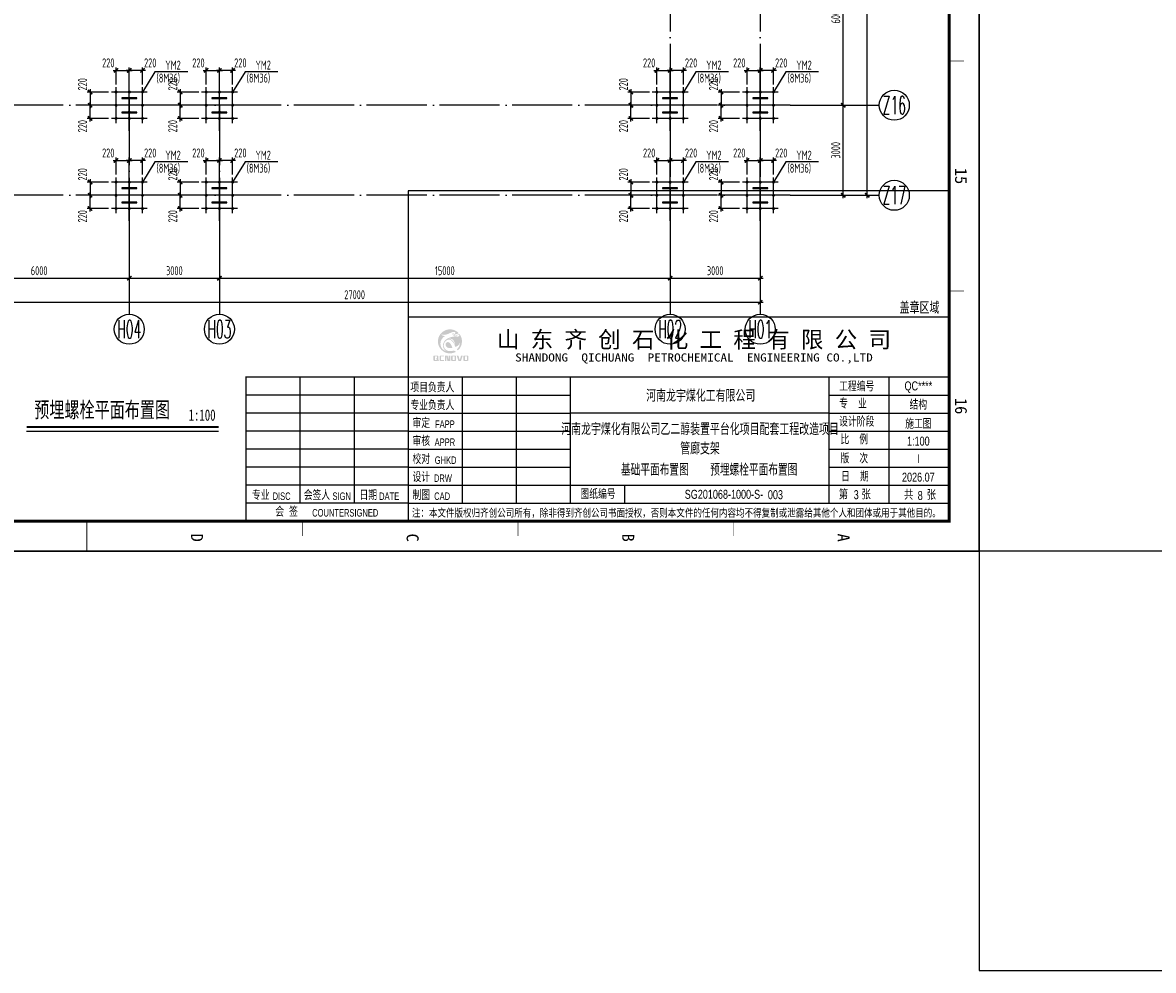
# Model space of a CAD drawing. Extents: x -294221 to 474257, y -25219 to 114942.
# Tile 15 of 70: x -30924 to 6709, y -25219 to 6345. Entities that reach past the tile are written whole.
import ezdxf
from ezdxf.enums import TextEntityAlignment as Align

# ---------------------------------------------------------------- set-up
doc = ezdxf.new("R2010")
doc.units = 0
doc.header["$LTSCALE"] = 1000
doc.linetypes.add('DOTE', pattern=[2.42, 2, -0.2, 0.02, -0.2])
for name, color, linetype in [('1-ZHMH-图名', 7, 'Continuous'), ('AXIS', 7, 'Continuous'), ('AXIS_DIM', 3, 'Continuous'), ('AXIS_NUM', 7, 'Continuous'), ('AXIS_TEXT', 7, 'Continuous'), ('BORDER', 7, 'Continuous'), ('DIM', 3, 'Continuous'), ('DIM_SYMB', 3, 'Continuous'), ('L-DIM', 3, 'Continuous'), ('L-柱子', 7, 'Continuous'), ('L-螺栓', 2, 'Continuous'), ('L-轴网', 2, 'Continuous'), ('NJPEC-图框层', 7, 'Continuous'), ('PUB_TEXT', 7, 'Continuous'), ('text', 7, 'Continuous'), ('梁', 4, 'Continuous')]:
    doc.layers.add(name, color=color, linetype=linetype)
doc.styles.add('QC_宋体', font='txt')
doc.styles.add('QY', font='qy_eng.shx', dxfattribs={"width": 0.75, "bigfont": 'qy_chn.shx'})
doc.styles.add('TSSD_Axis', font='complex.shx', dxfattribs={"width": 0.7, "bigfont": 'hztxt.shx'})
doc.styles.add('TSSD_Dimension', font='tssdeng.shx', dxfattribs={"width": 0.7, "bigfont": 'hztxt.shx'})
doc.styles.add('TSSD_Norm', font='tssdeng.shx', dxfattribs={"bigfont": 'hztxt.shx'})
doc.styles.add('TSSD_Rein', font='Tssdeng.shx', dxfattribs={"width": 0.7, "bigfont": '@@tssdchn.shx'})
doc.styles.add('宋体', font='txt')
doc.styles.add('黑体', font='simhei.ttf', dxfattribs={"width": 0.65})
doc.dimstyles.new('TSSD_100_100$0', dxfattribs={"dimtxt": 300, "dimasz": 100, "dimexe": 100, "dimexo": 250, "dimgap": 100, "dimtad": 1, "dimdec": 0, "dimrnd": 0.001, "dimzin": 0, "dimdsep": 46, "dimtxsty": 'TSSD_Dimension', "dimblk": 'ARCHTICK', "dimcen": 0, "dimdle": 100, "dimclrt": 7, "dimadec": 0, "dimazin": 0, "dimtfac": 1, "dimtdec": 0, "dimtix": 1, "dimtmove": 2, "dimatfit": 3, "dimldrblk": 'ARCHTICK', "dimfxl": 0, "dimtolj": 1, "dimtzin": 0, "dimarcsym": 0})
doc.dimstyles.new('TSSD_50_100', dxfattribs={"dimtxt": 300, "dimasz": 100, "dimexe": 100, "dimexo": 250, "dimgap": 100, "dimtad": 1, "dimdec": 0, "dimlfac": 0.5, "dimzin": 0, "dimdsep": 46, "dimtxsty": 'TSSD_Dimension', "dimblk": 'ARCHTICK', "dimcen": 0, "dimdle": 100, "dimclrt": 7, "dimadec": 0, "dimazin": 0, "dimtfac": 1, "dimtdec": 0, "dimtix": 1, "dimtmove": 2, "dimatfit": 3, "dimldrblk": 'ARCHTICK', "dimfxl": 0, "dimtolj": 1, "dimtzin": 0, "dimarcsym": 0})

# ---------------------------------------------------------------- blocks, each defined once
blk = doc.blocks.new('_ArchTick')
at = {"color": 0, "linetype": 'ByBlock', "const_width": 0.5}
blk.add_lwpolyline([(-0.71, -0.71), (0.71, 0.71)], dxfattribs=at)
blk = doc.blocks.new('*D28')
at = {"layer": 'AXIS_DIM', "color": 0, "lineweight": -2}
for p, q in [((-5124, 97594), (-2713, 97594)), ((-2813, 494), (-2813, 97694)), ((-5124, 594), (-2713, 594))]:
    blk.add_line(p, q, dxfattribs=at)
at = {"layer": 'Defpoints', "color": 0}
for p in [(-5374, 97594), (-2813, 97594), (-5374, 594)]:
    blk.add_point(p, dxfattribs=at)
at = {"layer": 'AXIS_DIM', "color": 0, "lineweight": -2, "xscale": 99.99999969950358, "yscale": 99.99999969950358, "zscale": 99.99999969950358}
for p, rotation in [((-2813, 97594), 90), ((-2813, 594), 270)]:
    blk.add_blockref('_ArchTick', p, dxfattribs=dict(at, rotation=rotation))
at = {"layer": 'AXIS_DIM', "color": 7, "insert": (-3063, 49094), "char_height": 300, "attachment_point": 5, "rotation": 90, "style": 'TSSD_Dimension'}
blk.add_mtext('\\A1;97000', dxfattribs=at)
blk = doc.blocks.new('ts_axno')
at = {"color": 0, "linetype": 'ByBlock', "lineweight": -2}
blk.add_circle((0, 0), 0.5, dxfattribs=at)
at = {"color": 0, "linetype": 'ByBlock', "lineweight": -2, "style": 'TSSD_Axis', "width": 0.7}
blk.add_attdef('A', text='', height=0.6, dxfattribs=at).set_placement((0, 0), align=Align.MIDDLE_CENTER)
blk = doc.blocks.new('*D42')
at = {"layer": 'AXIS_DIM', "color": 0, "lineweight": -2}
for p, q in [((-5124, 9594), (-3513, 9594)), ((-3613, 3494), (-3613, 9694)), ((-5124, 3594), (-3513, 3594))]:
    blk.add_line(p, q, dxfattribs=at)
at = {"layer": 'Defpoints', "color": 0}
for p in [(-5374, 9594), (-3613, 9594), (-5374, 3594)]:
    blk.add_point(p, dxfattribs=at)
at = {"layer": 'AXIS_DIM', "color": 0, "lineweight": -2, "xscale": 99.99999969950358, "yscale": 99.99999969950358, "zscale": 99.99999969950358}
for p, rotation in [((-3613, 9594), 90), ((-3613, 3594), 270)]:
    blk.add_blockref('_ArchTick', p, dxfattribs=dict(at, rotation=rotation))
at = {"layer": 'AXIS_DIM', "color": 7, "insert": (-3863, 6594), "char_height": 300, "attachment_point": 5, "rotation": 90, "style": 'TSSD_Dimension'}
blk.add_mtext('\\A1;6000', dxfattribs=at)
blk = doc.blocks.new('*D43')
at = {"layer": 'AXIS_DIM', "color": 0, "lineweight": -2}
for p, q in [((-5124, 3594), (-3513, 3594)), ((-3613, 494), (-3613, 3694)), ((-5124, 594), (-3513, 594))]:
    blk.add_line(p, q, dxfattribs=at)
at = {"layer": 'Defpoints', "color": 0}
for p in [(-5374, 3594), (-3613, 3594), (-5374, 594)]:
    blk.add_point(p, dxfattribs=at)
at = {"layer": 'AXIS_DIM', "color": 0, "lineweight": -2, "xscale": 99.99999969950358, "yscale": 99.99999969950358, "zscale": 99.99999969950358}
for p, rotation in [((-3613, 3594), 90), ((-3613, 594), 270)]:
    blk.add_blockref('_ArchTick', p, dxfattribs=dict(at, rotation=rotation))
at = {"layer": 'AXIS_DIM', "color": 7, "insert": (-3863, 2094), "char_height": 300, "attachment_point": 5, "rotation": 90, "style": 'TSSD_Dimension'}
blk.add_mtext('\\A1;3000', dxfattribs=at)
blk = doc.blocks.new('*D44')
at = {"layer": 'AXIS_DIM', "color": 0, "lineweight": -2}
for p, q in [((-33374, -656), (-33374, -3067)), ((-6374, -656), (-6374, -3067)), ((-33474, -2967), (-6274, -2967))]:
    blk.add_line(p, q, dxfattribs=at)
at = {"layer": 'Defpoints', "color": 0}
for p in [(-33374, -406), (-6374, -406), (-6374, -2967)]:
    blk.add_point(p, dxfattribs=at)
at = {"layer": 'AXIS_DIM', "color": 0, "lineweight": -2, "xscale": 99.99999969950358, "yscale": 99.99999969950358, "zscale": 99.99999969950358, "rotation": 180}
blk.add_blockref('_ArchTick', (-33374, -2967), dxfattribs=at)
at = {"layer": 'AXIS_DIM', "color": 0, "lineweight": -2, "xscale": 99.99999969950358, "yscale": 99.99999969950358, "zscale": 99.99999969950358}
blk.add_blockref('_ArchTick', (-6374, -2967), dxfattribs=at)
at = {"layer": 'AXIS_DIM', "color": 7, "insert": (-19874, -2717), "char_height": 300, "attachment_point": 5, "style": 'TSSD_Dimension'}
blk.add_mtext('\\A1;27000', dxfattribs=at)
blk = doc.blocks.new('*D45')
at = {"layer": 'AXIS_DIM', "color": 0, "lineweight": -2}
for p, q in [((-24374, -656), (-24374, -2267)), ((-9374, -656), (-9374, -2267)), ((-24474, -2167), (-9274, -2167))]:
    blk.add_line(p, q, dxfattribs=at)
at = {"layer": 'Defpoints', "color": 0}
for p in [(-24374, -406), (-9374, -406), (-9374, -2167)]:
    blk.add_point(p, dxfattribs=at)
at = {"layer": 'AXIS_DIM', "color": 0, "lineweight": -2, "xscale": 99.99999969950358, "yscale": 99.99999969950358, "zscale": 99.99999969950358, "rotation": 180}
blk.add_blockref('_ArchTick', (-24374, -2167), dxfattribs=at)
at = {"layer": 'AXIS_DIM', "color": 0, "lineweight": -2, "xscale": 99.99999969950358, "yscale": 99.99999969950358, "zscale": 99.99999969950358}
blk.add_blockref('_ArchTick', (-9374, -2167), dxfattribs=at)
at = {"layer": 'AXIS_DIM', "color": 7, "insert": (-16874, -1917), "char_height": 300, "attachment_point": 5, "style": 'TSSD_Dimension'}
blk.add_mtext('\\A1;15000', dxfattribs=at)
blk = doc.blocks.new('*D46')
at = {"layer": 'AXIS_DIM', "color": 0, "lineweight": -2}
for p, q in [((-9374, -656), (-9374, -2267)), ((-6374, -656), (-6374, -2267)), ((-9474, -2167), (-6274, -2167))]:
    blk.add_line(p, q, dxfattribs=at)
at = {"layer": 'Defpoints', "color": 0}
for p in [(-9374, -406), (-6374, -406), (-6374, -2167)]:
    blk.add_point(p, dxfattribs=at)
at = {"layer": 'AXIS_DIM', "color": 0, "lineweight": -2, "xscale": 99.99999969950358, "yscale": 99.99999969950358, "zscale": 99.99999969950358, "rotation": 180}
blk.add_blockref('_ArchTick', (-9374, -2167), dxfattribs=at)
at = {"layer": 'AXIS_DIM', "color": 0, "lineweight": -2, "xscale": 99.99999969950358, "yscale": 99.99999969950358, "zscale": 99.99999969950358}
blk.add_blockref('_ArchTick', (-6374, -2167), dxfattribs=at)
at = {"layer": 'AXIS_DIM', "color": 7, "insert": (-7874, -1917), "char_height": 300, "attachment_point": 5, "style": 'TSSD_Dimension'}
blk.add_mtext('\\A1;3000', dxfattribs=at)
blk = doc.blocks.new('*D47')
at = {"layer": 'Defpoints', "color": 0}
for p in [(-33374, -406), (-27374, -406), (-27374, -2167)]:
    blk.add_point(p, dxfattribs=at)
at = {"layer": 'DIM', "color": 0, "lineweight": -2}
for p, q in [((-33374, -656), (-33374, -2267)), ((-27374, -656), (-27374, -2267)), ((-33474, -2167), (-27274, -2167))]:
    blk.add_line(p, q, dxfattribs=at)
at = {"layer": 'DIM', "color": 0, "lineweight": -2, "xscale": 99.99999969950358, "yscale": 99.99999969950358, "zscale": 99.99999969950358, "rotation": 180}
blk.add_blockref('_ArchTick', (-33374, -2167), dxfattribs=at)
at = {"layer": 'DIM', "color": 0, "lineweight": -2, "xscale": 99.99999969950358, "yscale": 99.99999969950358, "zscale": 99.99999969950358}
blk.add_blockref('_ArchTick', (-27374, -2167), dxfattribs=at)
at = {"layer": 'DIM', "color": 7, "insert": (-30374, -1917), "char_height": 300, "attachment_point": 5, "style": 'TSSD_Dimension'}
blk.add_mtext('\\A1;6000', dxfattribs=at)
blk = doc.blocks.new('*D48')
at = {"layer": 'Defpoints', "color": 0}
for p in [(-27374, -406), (-24374, -406), (-24374, -2167)]:
    blk.add_point(p, dxfattribs=at)
at = {"layer": 'DIM', "color": 0, "lineweight": -2}
for p, q in [((-27374, -656), (-27374, -2267)), ((-24374, -656), (-24374, -2267)), ((-27474, -2167), (-24274, -2167))]:
    blk.add_line(p, q, dxfattribs=at)
at = {"layer": 'DIM', "color": 0, "lineweight": -2, "xscale": 99.99999969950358, "yscale": 99.99999969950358, "zscale": 99.99999969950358, "rotation": 180}
blk.add_blockref('_ArchTick', (-27374, -2167), dxfattribs=at)
at = {"layer": 'DIM', "color": 0, "lineweight": -2, "xscale": 99.99999969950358, "yscale": 99.99999969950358, "zscale": 99.99999969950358}
blk.add_blockref('_ArchTick', (-24374, -2167), dxfattribs=at)
at = {"layer": 'DIM', "color": 7, "insert": (-25874, -1917), "char_height": 300, "attachment_point": 5, "style": 'TSSD_Dimension'}
blk.add_mtext('\\A1;3000', dxfattribs=at)
blk = doc.blocks.new('*D17')
at = {"layer": 'Defpoints', "color": 0}
for p in [(286122, -86490), (285257, -86930), (286122, -86930)]:
    blk.add_point(p, dxfattribs=at)
at = {"layer": 'L-DIM', "color": 0, "lineweight": -2}
for p, q in [((285872, -86490), (285157, -86490)), ((285257, -86390), (285257, -87030)), ((285872, -86930), (285157, -86930))]:
    blk.add_line(p, q, dxfattribs=at)
at = {"layer": 'L-DIM', "color": 0, "lineweight": -2, "xscale": 100, "yscale": 100, "zscale": 100}
for p, rotation in [((285257, -86490), 90), ((285257, -86930), 270)]:
    blk.add_blockref('_ArchTick', p, dxfattribs=dict(at, rotation=rotation))
at = {"layer": 'L-DIM', "color": 7, "insert": (285007, -86232), "char_height": 300, "attachment_point": 5, "rotation": 90, "style": 'TSSD_Dimension'}
blk.add_mtext('\\A1;220', dxfattribs=at)
blk = doc.blocks.new('*D18')
at = {"layer": 'Defpoints', "color": 0}
for p in [(285257, -86930), (286122, -86930), (286122, -87370)]:
    blk.add_point(p, dxfattribs=at)
at = {"layer": 'L-DIM', "color": 0, "lineweight": -2}
for p, q in [((285872, -86930), (285157, -86930)), ((285257, -87470), (285257, -86830)), ((285872, -87370), (285157, -87370))]:
    blk.add_line(p, q, dxfattribs=at)
at = {"layer": 'L-DIM', "color": 0, "lineweight": -2, "xscale": 100, "yscale": 100, "zscale": 100}
for p, rotation in [((285257, -86930), 90), ((285257, -87370), 270)]:
    blk.add_blockref('_ArchTick', p, dxfattribs=dict(at, rotation=rotation))
at = {"layer": 'L-DIM', "color": 7, "insert": (285007, -87628), "char_height": 300, "attachment_point": 5, "rotation": 90, "style": 'TSSD_Dimension'}
blk.add_mtext('\\A1;220', dxfattribs=at)
blk = doc.blocks.new('*D19')
at = {"layer": 'Defpoints', "color": 0}
for p in [(286562, -85770), (286562, -86490), (287002, -86490)]:
    blk.add_point(p, dxfattribs=at)
at = {"layer": 'L-DIM', "color": 0, "lineweight": -2}
for p, q in [((287102, -85770), (286462, -85770)), ((286562, -86240), (286562, -85670)), ((287002, -86240), (287002, -85670))]:
    blk.add_line(p, q, dxfattribs=at)
at = {"layer": 'L-DIM', "color": 0, "lineweight": -2, "xscale": 100, "yscale": 100, "zscale": 100, "rotation": 180}
blk.add_blockref('_ArchTick', (286562, -85770), dxfattribs=at)
at = {"layer": 'L-DIM', "color": 0, "lineweight": -2, "xscale": 100, "yscale": 100, "zscale": 100}
blk.add_blockref('_ArchTick', (287002, -85770), dxfattribs=at)
at = {"layer": 'L-DIM', "color": 7, "insert": (287260, -85520), "char_height": 300, "attachment_point": 5, "style": 'TSSD_Dimension'}
blk.add_mtext('\\A1;220', dxfattribs=at)
blk = doc.blocks.new('*D20')
at = {"layer": 'Defpoints', "color": 0}
for p in [(286562, -85770), (286122, -86490), (286562, -86490)]:
    blk.add_point(p, dxfattribs=at)
at = {"layer": 'L-DIM', "color": 0, "lineweight": -2}
for p, q in [((286022, -85770), (286662, -85770)), ((286122, -86240), (286122, -85670)), ((286562, -86240), (286562, -85670))]:
    blk.add_line(p, q, dxfattribs=at)
at = {"layer": 'L-DIM', "color": 0, "lineweight": -2, "xscale": 100, "yscale": 100, "zscale": 100, "rotation": 180}
blk.add_blockref('_ArchTick', (286122, -85770), dxfattribs=at)
at = {"layer": 'L-DIM', "color": 0, "lineweight": -2, "xscale": 100, "yscale": 100, "zscale": 100}
blk.add_blockref('_ArchTick', (286562, -85770), dxfattribs=at)
at = {"layer": 'L-DIM', "color": 7, "insert": (285864, -85520), "char_height": 300, "attachment_point": 5, "style": 'TSSD_Dimension'}
blk.add_mtext('\\A1;220', dxfattribs=at)
blk = doc.blocks.new('会签栏')
at = {"layer": 'NJPEC-图框层'}
for p, q in [((631055, 1257550), (631055, 1261750)), ((632855, 1261750), (632855, 1257550)), ((634655, 1261150), (629255, 1261150)), ((634655, 1260550), (629255, 1260550)), ((634655, 1259950), (629255, 1259950)), ((634655, 1259350), (629255, 1259350)), ((634655, 1258750), (629255, 1258750)), ((634655, 1258150), (629255, 1258150)), ((634655, 1257550), (629255, 1257550))]:
    blk.add_line(p, q, dxfattribs=at)
at = {"style": 'QY', "width": 0.75}
for s, height, p in [('专业', 300, (629746, 1257656)), ('DISC', 250, (630440, 1257656)), ('会签人', 300, (631616, 1257656)), ('SIGN', 250, (632440, 1257656)), ('日期', 300, (633326, 1257656)), ('DATE', 250, (634020, 1257656)), ('会  签', 300, (630606, 1257103)), ('COUNTERSIGNED', 250, (632558, 1257103))]:
    blk.add_text(s, height=height, dxfattribs=at).set_placement(p, align=Align.CENTER)
blk = doc.blocks.new('签字栏')
at = {"layer": 'AXIS_TEXT', "color": 0}
for p, q in [((646531, 1250392), (646531, 1254592)), ((648331, 1250392), (648331, 1254592)), ((650131, 1250392), (650131, 1254592)), ((644731, 1253992), (650131, 1253992)), ((644731, 1253392), (650131, 1253392)), ((644731, 1252792), (650131, 1252792)), ((644731, 1252192), (650131, 1252192)), ((644731, 1251592), (650131, 1251592)), ((644731, 1250992), (650131, 1250992))]:
    blk.add_line(p, q, dxfattribs=at)
at = {"style": 'QY', "width": 0.75}
for s, height, p in [('审定', 300, (645165, 1252898)), ('FAPP', 250, (645950, 1252898)), ('审核', 300, (645165, 1252298)), ('APPR', 250, (645950, 1252298)), ('校对', 300, (645165, 1251698)), ('GHKD', 250, (645975, 1251698)), ('设计', 300, (645165, 1251098)), ('DRW', 250, (645884, 1251098)), ('制图', 300, (645165, 1250498)), ('CAD', 250, (645859, 1250498))]:
    blk.add_text(s, height=height, dxfattribs=at).set_placement(p, align=Align.CENTER)
at = {"layer": 'NJPEC-图框层', "style": 'QY', "width": 0.75}
for s, p in [('项目负责人', (644801, 1254086)), ('专业负责人', (644801, 1253491))]:
    blk.add_text(s, height=300, dxfattribs=at).set_placement(p)
blk = doc.blocks.new('信息栏')
at = {"layer": 'NJPEC-图框层'}
for p, q in [((660731, 1250392), (660731, 1254592)), ((658731, 1253992), (662731, 1253992)), ((658731, 1253392), (662731, 1253392)), ((658731, 1252792), (662731, 1252792)), ((658731, 1252192), (662731, 1252192)), ((658731, 1251592), (662731, 1251592)), ((651931, 1250992), (651931, 1250392))]:
    blk.add_line(p, q, dxfattribs=at)
blk.add_lwpolyline([(658731, 1254592), (658731, 1250392)], dxfattribs=at)
at = {"style": 'QY', "width": 0.75}
for s, p in [('施工图', (661707, 1253057)), ('Ⅰ', (661707, 1251857))]:
    blk.add_text(s, height=300, dxfattribs=at).set_placement(p, align=Align.MIDDLE)
at = {"layer": 'NJPEC-图框层', "style": 'QY', "width": 0.8}
for s, p in [('第     张', (659592, 1250520)), ('共     张', (661763, 1250507))]:
    blk.add_text(s, height=300, dxfattribs=at).set_placement(p, align=Align.CENTER)
at = {"layer": 'NJPEC-图框层', "char_height": 300, "width": 1800, "attachment_point": 4, "style": 'QY'}
for s, insert in [('工程编号', (659072, 1254266)), ('专    业', (659072, 1253692)), ('设计阶段', (659072, 1253092)), ('比    例', (659116, 1252502)), ('版    次', (659116, 1251865)), ('日    期', (659139, 1251265)), ('图纸编号', (650461, 1250678))]:
    blk.add_mtext(s, dxfattribs=dict(at, insert=insert))
blk = doc.blocks.new('修改栏')
at = {"const_width": 40}
blk.add_lwpolyline([(644731, 1256092), (662731, 1256092)], dxfattribs=at)
at = {"layer": '梁', "color": 6}
blk.add_lwpolyline([(662731, 1256092), (662731, 1260292), (644731, 1260292), (644731, 1256092)], dxfattribs=at)
at = {"color": 6, "style": 'QY', "width": 0.75}
blk.add_text('盖章区域', height=400, dxfattribs=at).set_placement((661746, 1256422), align=Align.MIDDLE)
blk = doc.blocks.new('图框')
at = {"layer": 'NJPEC-图框层'}
h = blk.add_hatch(color=152, dxfattribs=at)
h.dxf.hatch_style = 1
edge = h.paths.add_edge_path()
edge.add_spline(control_points=[(713336, 1255456), (713332, 1255457), (713322, 1255460), (713304, 1255466), (713282, 1255476), (713257, 1255490), (713232, 1255508), (713207, 1255532), (713184, 1255559), (713166, 1255594), (713154, 1255626), (713147, 1255662), (713143, 1255697), (713145, 1255736), (713150, 1255769), (713160, 1255800), (713174, 1255832), (713191, 1255861), (713210, 1255884), (713229, 1255905), (713247, 1255922), (713266, 1255937), (713283, 1255949), (713294, 1255955), (713299, 1255958)], knot_values=[0, 0, 0, 0, 0.148671, 0.387041, 0.707288, 1.057418, 1.457549, 1.851858, 2.336567, 2.813419, 3.292614, 3.615986, 4.181811, 4.637275, 5.049596, 5.448979, 5.857795, 6.346394, 6.708376, 6.985242, 7.378215, 7.656509, 7.899427, 8.128498, 8.128498, 8.128498, 8.128498], degree=3, periodic=0)
edge.add_spline(control_points=[(713299, 1255958), (713293, 1255959), (713281, 1255959), (713263, 1255961), (713244, 1255965), (713225, 1255971), (713207, 1255979), (713193, 1255990), (713183, 1256002), (713178, 1256011), (713177, 1256017), (713176, 1256019)], knot_values=[0, 0, 0, 0, 0.232304, 0.445127, 0.671111, 0.962412, 1.17351, 1.431428, 1.618611, 1.749517, 1.829891, 1.829891, 1.829891, 1.829891], degree=3, periodic=0)
edge.add_spline(control_points=[(713176, 1256019), (713183, 1256015), (713195, 1256007), (713217, 1256001), (713241, 1255997), (713272, 1255995), (713315, 1256001), (713367, 1256015), (713428, 1256041), (713488, 1256068), (713540, 1256087), (713577, 1256095), (713602, 1256095), (713622, 1256089), (713633, 1256078), (713639, 1256064), (713637, 1256046), (713625, 1256031), (713606, 1256023), (713589, 1256018), (713575, 1256015), (713567, 1256015), (713563, 1256019), (713567, 1256028), (713573, 1256035), (713579, 1256044), (713583, 1256051), (713584, 1256055), (713583, 1256059), (713580, 1256061), (713574, 1256062), (713566, 1256061), (713558, 1256055), (713550, 1256046), (713544, 1256036), (713543, 1256025), (713544, 1256015), (713549, 1256008), (713556, 1256003), (713566, 1256000), (713581, 1256001), (713605, 1256002), (713635, 1256009), (713668, 1256018), (713702, 1256029), (713729, 1256041), (713745, 1256050), (713751, 1256053)], knot_values=[0, 0, 0, 0, 0.275863, 0.558778, 0.843428, 1.198015, 1.696558, 2.455123, 3.231292, 4.17664, 4.919709, 5.289347, 5.587055, 5.850753, 6.047231, 6.180953, 6.411265, 6.664844, 6.892465, 7.165311, 7.332684, 7.410273, 7.446364, 7.52878, 7.703034, 7.844682, 7.924434, 7.97668, 8.011937, 8.061747, 8.130588, 8.215883, 8.354394, 8.478782, 8.682102, 8.787985, 8.896275, 9.024688, 9.114193, 9.219361, 9.384327, 9.698484, 10.112351, 10.554749, 10.970697, 11.441848, 11.671505, 11.671505, 11.671505, 11.671505], degree=3, periodic=0)
edge.add_arc((713460, 1255779), 400, 43.38, 180)
edge.add_arc((713460, 1255779), 400, 180, 300.0054)
edge.add_spline(control_points=[(713660, 1255432), (713657, 1255433), (713648, 1255437), (713630, 1255447), (713612, 1255461), (713600, 1255472), (713596, 1255475)], knot_values=[0, 0, 0, 0, 0.117121, 0.378696, 0.769839, 0.969146, 0.969146, 0.969146, 0.969146], degree=3, periodic=0)
edge.add_spline(control_points=[(713596, 1255475), (713588, 1255473), (713568, 1255467), (713533, 1255462), (713493, 1255458), (713452, 1255458), (713414, 1255460), (713378, 1255467), (713347, 1255482), (713314, 1255505), (713289, 1255534), (713269, 1255566), (713261, 1255593), (713257, 1255613), (713255, 1255629), (713255, 1255647), (713256, 1255666), (713260, 1255686), (713265, 1255708), (713274, 1255731), (713285, 1255750), (713297, 1255771), (713315, 1255790), (713338, 1255807), (713361, 1255822), (713384, 1255831), (713407, 1255837), (713426, 1255838), (713452, 1255835), (713487, 1255824), (713528, 1255793), (713570, 1255744), (713608, 1255675), (713630, 1255622), (713641, 1255594)], knot_values=[0, 0, 0, 0, 0.331124, 0.779939, 1.317706, 1.847046, 2.306295, 2.729392, 3.217777, 3.614671, 4.196887, 4.663931, 5.019811, 5.218518, 5.436862, 5.643188, 5.867538, 6.15981, 6.408866, 6.730664, 7.070674, 7.222231, 7.625898, 8.046238, 8.283822, 8.656954, 8.971884, 9.154486, 9.394825, 9.945136, 10.489736, 11.29841, 12.343812, 13.448432, 13.448432, 13.448432, 13.448432], degree=3, periodic=0)
edge.add_spline(control_points=[(713641, 1255594), (713649, 1255598), (713667, 1255606), (713697, 1255620), (713728, 1255642), (713755, 1255669), (713776, 1255697), (713789, 1255722), (713795, 1255738), (713797, 1255745)], knot_values=[0, 0, 0, 0, 0.353268, 0.727498, 1.240071, 1.77028, 2.15534, 2.544899, 2.812928, 2.812928, 2.812928, 2.812928], degree=3, periodic=0)
edge.add_spline(control_points=[(713797, 1255745), (713797, 1255742), (713796, 1255734), (713795, 1255718), (713790, 1255697), (713785, 1255667), (713772, 1255628), (713751, 1255585), (713726, 1255549), (713706, 1255526), (713695, 1255517), (713691, 1255514)], knot_values=[0, 0, 0, 0, 0.12049, 0.296651, 0.587458, 0.932367, 1.426389, 2.128798, 2.724602, 3.085973, 3.260756, 3.260756, 3.260756, 3.260756], degree=3, periodic=0)
edge.add_spline(control_points=[(713691, 1255514), (713698, 1255506), (713709, 1255494), (713722, 1255484), (713726, 1255480)], knot_values=[0, 0, 0, 0, 0.375868, 0.607847, 0.607847, 0.607847, 0.607847], degree=3, periodic=0)
edge.add_arc((713460, 1255779), 400, 311.7299, 360)
edge.add_arc((713460, 1255779), 400, 0, 38.1999)
edge.add_spline(control_points=[(713774, 1256026), (713773, 1256025), (713770, 1256022), (713762, 1256018), (713747, 1256012), (713722, 1256002), (713688, 1255992), (713650, 1255983), (713616, 1255977), (713590, 1255975), (713572, 1255974), (713562, 1255972), (713556, 1255969), (713556, 1255966), (713557, 1255965), (713561, 1255963), (713568, 1255961), (713581, 1255960), (713595, 1255959), (713610, 1255960), (713632, 1255964), (713670, 1255972), (713716, 1255985), (713749, 1255994), (713764, 1255999)], knot_values=[0, 0, 0, 0, 0.053208, 0.159125, 0.349072, 0.652832, 1.174017, 1.666617, 2.136561, 2.433582, 2.656379, 2.800822, 2.851753, 2.865207, 2.882987, 2.929462, 3.028596, 3.159224, 3.414495, 3.526937, 3.733164, 4.268442, 4.947966, 5.549375, 5.549375, 5.549375, 5.549375], degree=3, periodic=0)
edge.add_spline(control_points=[(713764, 1255999), (713765, 1255998), (713768, 1255996), (713772, 1255991), (713772, 1255982), (713767, 1255969), (713757, 1255957), (713742, 1255945), (713723, 1255936), (713701, 1255930), (713685, 1255929), (713679, 1255928)], knot_values=[0, 0, 0, 0, 0.043264, 0.120508, 0.21598, 0.374603, 0.612363, 0.813698, 1.083588, 1.406129, 1.661303, 1.661303, 1.661303, 1.661303], degree=3, periodic=0)
edge.add_spline(control_points=[(713679, 1255928), (713681, 1255929), (713686, 1255932), (713694, 1255938), (713700, 1255943), (713701, 1255950), (713696, 1255950), (713691, 1255951), (713680, 1255951), (713654, 1255949), (713606, 1255945), (713551, 1255935), (713489, 1255918), (713432, 1255900), (713379, 1255876), (713342, 1255851), (713315, 1255830), (713292, 1255807), (713274, 1255783), (713260, 1255759), (713246, 1255729), (713237, 1255699), (713232, 1255665), (713231, 1255634), (713234, 1255602), (713241, 1255572), (713252, 1255544), (713268, 1255517), (713285, 1255497), (713303, 1255479), (713320, 1255466), (713331, 1255459), (713336, 1255456)], knot_values=[0, 0, 0, 0, 0.09476, 0.229885, 0.358769, 0.396739, 0.451667, 0.505398, 0.588924, 0.863894, 1.484135, 2.413352, 2.950627, 3.881745, 4.660795, 5.110916, 5.572524, 5.949122, 6.311877, 6.700681, 6.999839, 7.543065, 7.853918, 8.298535, 8.706756, 9.035561, 9.474198, 9.820452, 10.196203, 10.461837, 10.788817, 10.975614, 10.975614, 10.975614, 10.975614], degree=3, periodic=0)
edge = h.paths.add_edge_path(flags=16)
edge.add_spline(control_points=[(713410, 1255855), (713416, 1255856), (713427, 1255860), (713447, 1255865), (713471, 1255867), (713498, 1255865), (713529, 1255855), (713556, 1255834), (713578, 1255811), (713595, 1255782), (713609, 1255755), (713620, 1255721), (713628, 1255693), (713632, 1255669), (713634, 1255657), (713634, 1255654)], knot_values=[0, 0, 0, 0, 0.217098, 0.45546, 0.756361, 1.1177, 1.466416, 1.954125, 2.35846, 2.68133, 3.205739, 3.497502, 3.998988, 4.304628, 4.430393, 4.430393, 4.430393, 4.430393], degree=3, periodic=0)
edge.add_spline(control_points=[(713634, 1255654), (713632, 1255660), (713626, 1255674), (713616, 1255698), (713601, 1255726), (713586, 1255754), (713570, 1255777), (713552, 1255799), (713533, 1255817), (713511, 1255834), (713495, 1255843), (713475, 1255851), (713456, 1255857), (713437, 1255857), (713422, 1255857), (713414, 1255855), (713410, 1255855)], knot_values=[0, 0, 0, 0, 0.247715, 0.568965, 0.966639, 1.450508, 1.740372, 2.022658, 2.534465, 2.710049, 3.044629, 3.231754, 3.52439, 3.788101, 3.944147, 4.080651, 4.080651, 4.080651, 4.080651], degree=3, periodic=0)
edge = h.paths.add_edge_path(flags=17)
edge.add_spline(control_points=[(713541, 1255563), (713526, 1255560), (713494, 1255555), (713444, 1255555), (713395, 1255565), (713353, 1255585), (713329, 1255615), (713316, 1255649), (713314, 1255676), (713319, 1255703), (713329, 1255724), (713347, 1255742), (713365, 1255752), (713382, 1255754), (713400, 1255754), (713426, 1255746), (713462, 1255720), (713495, 1255674), (713519, 1255625), (713532, 1255588), (713539, 1255569), (713541, 1255563)], knot_values=[0, 0, 0, 0, 0.561484, 1.214764, 1.885581, 2.393631, 2.959197, 3.259694, 3.74698, 3.952014, 4.302998, 4.593853, 4.881604, 5.06523, 5.221101, 5.542541, 6.061676, 6.875848, 7.612345, 8.105693, 8.357623, 8.357623, 8.357623, 8.357623], degree=3, periodic=0)
h = blk.add_hatch(color=7, dxfattribs=at)
h.dxf.hatch_style = 1
h.paths.add_polyline_path([(713076, 1255274, 0.414214), (713049, 1255302), (712935, 1255302, 0.414214), (712908, 1255274), (712908, 1255157, 0.414214), (712935, 1255129), (713049, 1255129, 0.259363), (713072, 1255142), (713092, 1255129), (713092, 1255158), (713076, 1255168)])
h.paths.add_polyline_path([(713027, 1255200), (712996, 1255220), (712996, 1255191), (713027, 1255171), (713027, 1255154), (712958, 1255154), (712958, 1255276), (713027, 1255276)], flags=16)
h.paths.add_polyline_path([(713164, 1255276), (713260, 1255276), (713260, 1255302), (713141, 1255302, 0.414214), (713114, 1255274), (713114, 1255157, 0.414214), (713141, 1255129), (713261, 1255129), (713261, 1255154), (713164, 1255154)])
h.paths.add_polyline_path([(713341, 1255280), (713376, 1255129), (713470, 1255129), (713470, 1255302), (713420, 1255302), (713420, 1255148), (713385, 1255302), (713291, 1255302), (713291, 1255129), (713341, 1255129)])
h.paths.add_polyline_path([(713665, 1255274, 0.414214), (713638, 1255302), (713524, 1255302, 0.414214), (713497, 1255274), (713497, 1255157, 0.414214), (713524, 1255129), (713638, 1255129, 0.414214), (713665, 1255157)])
h.paths.add_polyline_path([(713548, 1255276), (713615, 1255276), (713615, 1255154), (713548, 1255154)], flags=16)
h.paths.add_polyline_path([(713741, 1255302), (713687, 1255302), (713743, 1255129), (713827, 1255129), (713883, 1255302), (713829, 1255302), (713785, 1255155)])
h.paths.add_polyline_path([(714072, 1255274, 0.414214), (714045, 1255302), (713932, 1255302, 0.414214), (713905, 1255274), (713905, 1255157, 0.414214), (713932, 1255129), (714045, 1255129, 0.414214), (714072, 1255157)])
h.paths.add_polyline_path([(713955, 1255277), (714023, 1255277), (714023, 1255154), (713955, 1255154)], flags=16)
at = {"layer": 'NJPEC-图框层', "color": 0}
for p, q in [((726071, 1253392), (717472, 1253392)), ((717472, 1250992), (730072, 1250992))]:
    blk.add_line(p, q, dxfattribs=at)
at = {"layer": 'NJPEC-图框层', "const_width": 40}
for points in [[(712072, 1256592), (712072, 1249792)], [(730072, 1256592), (730072, 1249792)], [(730072, 1249792), (706672, 1249792), (706672, 1254592), (712072, 1254592)], [(712072, 1254592), (730072, 1254592)]]:
    blk.add_lwpolyline(points, dxfattribs=at)
at = {"layer": 'NJPEC-图框层'}
blk.add_lwpolyline([(712072, 1250392), (730072, 1250392)], dxfattribs=at)
for name, p in [('修改栏', (67341, 500)), ('会签栏', (77417, -7158)), ('签字栏', (67341, 0)), ('信息栏', (67341, 0))]:
    blk.add_blockref(name, p, dxfattribs=at)
at = {"layer": 'NJPEC-图框层', "style": '宋体'}
blk.add_text('山 东 齐 创 石 化 工 程 有 限 公 司', height=550, dxfattribs=at).set_placement((721580, 1255401), align=Align.BOTTOM_CENTER)
at = {"layer": 'NJPEC-图框层', "style": '宋体', "width": 1.2}
blk.add_text('SHANDONG  QICHUANG  PETROCHEMICAL  ENGINEERING CO.,LTD', height=270, dxfattribs=at).set_placement((721580, 1255027), align=Align.BOTTOM_CENTER)
at = {"layer": 'NJPEC-图框层', "color": 6, "style": 'QY', "width": 0.75}
for s, p in [('QC****', (729048, 1254257)), ('结构', (729048, 1253690)), ('1:100', (729048, 1252457)), ('2026.07', (729048, 1251257)), ('SG201068-1000-S-', (722578, 1250686)), ('8', (729111, 1250647))]:
    blk.add_text(s, height=300, dxfattribs=at).set_placement(p, align=Align.MIDDLE)
at = {"layer": 'NJPEC-图框层', "style": 'QY', "width": 0.75}
for s, p in [('河南龙宇煤化工有限公司', (721807, 1253990)), ('河南龙宇煤化有限公司乙二醇装置平台化项目配套工程改造项目', (721783, 1252877)), ('管廊支架', (721783, 1252232))]:
    blk.add_text(s, height=400, dxfattribs=at).set_placement(p, align=Align.MIDDLE)
at = {"layer": 'NJPEC-图框层', "style": '宋体', "width": 0.78}
blk.add_text('注：本文件版权归齐创公司所有，除非得到齐创公司书面授权，否则本文件的任何内容均不得复制或泄露给其他个人和团体或用于其他目的。', height=260, dxfattribs=at).set_placement((712192, 1249939))
blk = doc.blocks.new('A1+0.5E图框')
for points, const_width in [([(0, 0), (1261, 0), (1261, 594), (0, 594)], 0.5), ([(25, 10), (1251, 10), (1251, 584), (25, 584)], 1)]:
    blk.add_lwpolyline(points, close=True, dxfattribs=dict(const_width=const_width))
for points, const_width in [([(1097.75, 589), (1097.75, 584)], 0.2), ([(1174.38, 589), (1174.38, 584)], 0.2), ([(1256, 512.25), (1251, 512.25)], 0.2), ([(1256, 440.5), (1251, 440.5)], 0.2), ([(1256, 368.75), (1251, 368.75)], 0.2), ([(1251, 297), (1261, 297)], 0.35)]:
    blk.add_lwpolyline(points, dxfattribs=dict(const_width=const_width))
at = {"style": 'QC_宋体'}
for s, p in [('15', (1136.06, 588)), ('16', (1212.69, 588)), ('A', (1256.5, 548.96)), ('B', (1256.5, 477.21)), ('C', (1256.5, 405.46)), ('D', (1256.5, 333.71))]:
    blk.add_text(s, height=4, dxfattribs=at).set_placement(p, align=Align.MIDDLE_CENTER)
blk = doc.blocks.new('B202676135230')
at = {"layer": 'L-柱子', "elevation": 0}
blk.add_lwpolyline([(1455.1, 666.2), (1955.1, 666.2), (1955.1, 690.2), (1754.6, 690.2, -0.4142136), (1712.6, 732.2), (1712.6, 1100.2, -0.4142136), (1754.6, 1142.2), (1955.1, 1142.2), (1955.1, 1166.2), (1455.1, 1166.2), (1455.1, 1142.2), (1655.6, 1142.2, -0.4142136), (1697.6, 1100.2), (1697.6, 732.2, -0.4142136), (1655.6, 690.2), (1455.1, 690.2), (1455.1, 666.2)], format="xyb", dxfattribs=at)
at = {"layer": 'L-螺栓', "color": 2}
for p, q in [((2560.1, 2026.3), (2145.1, 1356.2)), ((3648.4, 2026.3), (2560.1, 2026.3))]:
    blk.add_line(p, q, dxfattribs=at)
at = {"layer": 'L-螺栓', "color": 2, "const_width": 50}
for points in [[(1240.1, 1356.2, 1), (1290.1, 1356.2, 1), (1240.1, 1356.2, 1)], [(1680.1, 1356.2, 1), (1730.1, 1356.2, 1), (1680.1, 1356.2, 1)], [(2120.1, 1356.2, 1), (2170.1, 1356.2, 1), (2120.1, 1356.2, 1)], [(1240.1, 916.2, 1), (1290.1, 916.2, 1), (1240.1, 916.2, 1)], [(2120.1, 916.2, 1), (2170.1, 916.2, 1), (2120.1, 916.2, 1)], [(1240.1, 476.2, 1), (1290.1, 476.2, 1), (1240.1, 476.2, 1)], [(1680.1, 476.2, 1), (1730.1, 476.2, 1), (1680.1, 476.2, 1)], [(2120.1, 476.2, 1), (2170.1, 476.2, 1), (2120.1, 476.2, 1)]]:
    blk.add_lwpolyline(points, format="xyb", dxfattribs=at)
at = {"layer": 'L-轴网', "color": 1, "ltscale": 0.5}
for p, q in [((1265.1, 319.9), (1265.1, 1512.4)), ((2145.1, 319.9), (2145.1, 1512.4)), ((2301.4, 1356.2), (1108.9, 1356.2)), ((2301.4, 476.2), (1108.9, 476.2))]:
    blk.add_line(p, q, dxfattribs=at)
at = {"layer": 'L-轴网'}
for p, q in [((1705.1, 67.2), (1705.1, 1765.1)), ((2633.6, 916.2), (776.7, 916.2))]:
    blk.add_line(p, q, dxfattribs=at)
at = {"layer": 'L-螺栓', "color": 2, "style": 'TSSD_Rein', "width": 0.7}
for s, p in [('YM2', (2904.3, 2102.3)), ('(8M36)', (2613, 1670.8))]:
    blk.add_text(s, height=300, dxfattribs=at).set_placement(p)
at = {"layer": 'L-DIM'}
dim = blk.add_linear_dim(base=(1705.1, 2076.7), p1=(1265.1, 1356.2), p2=(1705.1, 1356.2), dimstyle='TSSD_50_100', dxfattribs=at)
dim.commit()
dim.dimension.update_dxf_attribs({"geometry": '*D20', "text_midpoint": (1007.1, 2326.7), "dimtype": 128, "insert": (-284856.9, 87846.4)})
for base, p1, p2, angle, picture, middle in [((1705.1, 2076.7), (2145.1, 1356.2), (1705.1, 1356.2), 180, '*D19', (2403.2, 2326.7)), ((400, 916.2), (1265.1, 1356.2), (1265.1, 916.2), 270, '*D17', (150, 1614.2)), ((400, 916.2), (1265.1, 476.2), (1265.1, 916.2), 90, '*D18', (150, 218.1))]:
    dim = blk.add_linear_dim(base=base, p1=p1, p2=p2, angle=angle, dimstyle='TSSD_50_100', dxfattribs=at)
    dim.commit()
    dim.dimension.update_dxf_attribs({"geometry": picture, "text_midpoint": middle, "dimtype": 128, "insert": (-284856.9, 87846.4)})

msp = doc.modelspace()

# ---------------------------------------------------------------- linework, layer by layer
at = {"layer": '1-ZHMH-图名'}
msp.add_lwpolyline([(16414.523, -11257.991), (910.104, -11257.991), (910.104, -25219.364), (16414.523, -25219.364)], close=True, dxfattribs=at)
at = {"layer": 'AXIS', "color": 1, "linetype": 'DOTE'}
for p, q in [((-9374.496, 97593.907, -4116055.252), (-9374.496, -406.442, -4116055.252)), ((-6374.496, 97593.907, -4116055.252), (-6374.496, -406.442, -4116055.252)), ((-5374.496, 3593.558, -4116055.252), (-35482.525, 3593.558, -4116055.252)), ((-27374.496, 3593.733, -4116055.252), (-27374.496, -406.442, -4116055.252)), ((-24374.496, 3593.558, -4116055.252), (-24374.496, -406.442, -4116055.252)), ((-5374.496, 593.558, -4116055.252), (-35482.525, 593.558, -4116055.252))]:
    msp.add_line(p, q, dxfattribs=at)
at = {"layer": 'AXIS_NUM'}
for p, q in [((-5374.496, 3593.558, -4116055.252), (-2413.47, 3593.558, -4116055.252)), ((-5374.496, 593.558, -4116055.252), (-2413.47, 593.558, -4116055.252)), ((-9374.496, -406.442, -4116055.252), (-9374.496, -3367.467, -4116055.252)), ((-6374.496, -406.442, -4116055.252), (-6374.496, -3367.467, -4116055.252))]:
    msp.add_line(p, q, dxfattribs=at)
at = {"layer": 'BORDER'}
msp.add_lwpolyline([(-58489.896, -11257.991), (-58489.896, 114942.009), (910.104, 114942.009), (910.104, -11257.991)], close=True, dxfattribs=at)
at = {"layer": 'BORDER', "const_width": 50}
msp.add_lwpolyline([(-57489.896, -10257.991), (-57489.896, 112442.009), (-89.896, 112442.009), (-89.896, -10257.991)], close=True, dxfattribs=at)
at = {"layer": 'DIM'}
for p, q in [((-27374.496, -406.442, -4116055.252), (-27374.496, -3367.467, -4116055.252)), ((-24374.496, -406.442, -4116055.252), (-24374.496, -3367.467, -4116055.252))]:
    msp.add_line(p, q, dxfattribs=at)
at = {"layer": 'DIM_SYMB', "const_width": 70}
msp.add_lwpolyline([(-30794.126, -7126.108), (-24403.555, -7126.108)], dxfattribs=at)
at = {"layer": 'DIM_SYMB'}
msp.add_lwpolyline([(-30794.126, -7266.108), (-24403.555, -7266.108)], dxfattribs=at)

# ---------------------------------------------------------------- block references
at = {"xscale": 100, "yscale": 100, "zscale": 100, "rotation": 270}
msp.add_blockref('A1+0.5E图框', (-58489.896, 114842.009), dxfattribs=at)
at = {"layer": 'AXIS_NUM'}
ref = msp.add_blockref('ts_axno', (-1913.47, 3593.558, -4116055.252), dxfattribs=dict(at, xscale=999.9999969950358, yscale=999.9999969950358, zscale=999.9999969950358))
ref.add_attrib('A2', 'Z16', dxfattribs={"height": 600, "style": 'TSSD_Axis', "width": 0.5}).set_placement((-1913.47, 3593.558, -4116055.252), align=Align.MIDDLE_CENTER)
ref = msp.add_blockref('ts_axno', (-1913.47, 593.558, -4116055.252), dxfattribs=dict(at, xscale=999.9999969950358, yscale=999.9999969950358, zscale=999.9999969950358))
ref.add_attrib('A2', 'Z17', dxfattribs={"height": 600, "style": 'TSSD_Axis', "width": 0.5}).set_placement((-1913.47, 593.558, -4116055.252), align=Align.MIDDLE_CENTER)
ref = msp.add_blockref('ts_axno', (-27374.496, -3867.467, -4116055.252), dxfattribs=dict(at, xscale=999.9999969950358, yscale=999.9999969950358, zscale=999.9999969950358))
ref.add_attrib('A1', 'H04', dxfattribs={"height": 600, "style": 'TSSD_Axis', "width": 0.5}).set_placement((-27374.496, -3867.467, -4116055.252), align=Align.MIDDLE_CENTER)
ref = msp.add_blockref('ts_axno', (-24374.496, -3867.467, -4116055.252), dxfattribs=dict(at, xscale=999.9999969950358, yscale=999.9999969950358, zscale=999.9999969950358))
ref.add_attrib('A1', 'H03', dxfattribs={"height": 600, "style": 'TSSD_Axis', "width": 0.5}).set_placement((-24374.496, -3867.467, -4116055.252), align=Align.MIDDLE_CENTER)
ref = msp.add_blockref('ts_axno', (-9374.496, -3867.467, -4116055.252), dxfattribs=dict(at, xscale=999.9999969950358, yscale=999.9999969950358, zscale=999.9999969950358))
ref.add_attrib('A1', 'H02', dxfattribs={"height": 600, "style": 'TSSD_Axis', "width": 0.5}).set_placement((-9374.496, -3867.467, -4116055.252), align=Align.MIDDLE_CENTER)
ref = msp.add_blockref('ts_axno', (-6374.496, -3867.467, -4116055.252), dxfattribs=dict(at, xscale=999.9999969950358, yscale=999.9999969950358, zscale=999.9999969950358))
ref.add_attrib('A1', 'H01', dxfattribs={"height": 600, "style": 'TSSD_Axis', "width": 0.5}).set_placement((-6374.496, -3867.467, -4116055.252), align=Align.MIDDLE_CENTER)
at = {"layer": 'L-螺栓'}
for p in [(-29079.642, 2677.401, -4116055.252), (-26079.642, 2677.227, -4116055.252), (-11079.642, 2677.401, -4116055.252), (-8079.643, 2677.401, -4116055.252), (-29079.642, -322.599, -4116055.252), (-26079.642, -322.599, -4116055.252), (-11079.642, -322.599, -4116055.252), (-8079.643, -322.599, -4116055.252)]:
    msp.add_blockref('B202676135230', p, dxfattribs=at)
at = {"layer": 'NJPEC-图框层'}
msp.add_blockref('图框', (-730161.595, -1260049.745), dxfattribs=at)

# ---------------------------------------------------------------- texts
at = {"layer": 'NJPEC-图框层', "color": 6, "style": 'QY', "width": 0.75}
for s, p in [('003', (-5870.027, -9526.444)), ('3', (-3180.539, -9526.444))]:
    msp.add_text(s, height=300, dxfattribs=at).set_placement(p, align=Align.CENTER)
at = {"layer": 'PUB_TEXT', "style": '黑体', "width": 0.7}
for s, height, p in [('预埋螺栓平面布置图', 525.7384, (-30536.595, -6810.587)), ('1:100', 375.5274, (-25397.015, -6912.269))]:
    msp.add_text(s, height=height, dxfattribs=at).set_placement(p)
at = {"layer": 'text', "style": 'TSSD_Norm', "width": 0.7}
for s, p in [('基础平面布置图', (-11010.311, -8746.082, 20580276.321)), ('预埋螺栓平面布置图', (-8039.472, -8746.082, 20580276.321))]:
    msp.add_text(s, height=400, dxfattribs=at).set_placement(p)

# ---------------------------------------------------------------- dimensions: what is measured, and where the dimension line sits
at = {"layer": 'AXIS_DIM'}
for base, p1, p2, angle, picture, middle in [((-2813.47, 97593.907, -4116055.252), (-5374.496, 593.558, -4116055.252), (-5374.496, 97593.907, -4116055.252), 270, '*D28', (-3063.47, 49093.732, -4116055.252)), ((-3613.47, 9593.733, -4116055.252), (-5374.496, 3593.558, -4116055.252), (-5374.496, 9593.733, -4116055.252), 270, '*D42', (-3863.47, 6593.645, -4116055.252)), ((-3613.47, 3593.558, -4116055.252), (-5374.496, 593.558, -4116055.252), (-5374.496, 3593.558, -4116055.252), 270, '*D43', (-3863.47, 2093.558, -4116055.252)), ((-6374.496, -2967.467, -4116055.252), (-33374.496, -406.442, -4116055.252), (-6374.496, -406.442, -4116055.252), 180, '*D44', (-19874.496, -2717.467, -4116055.252)), ((-9374.496, -2167.467, -4116055.252), (-24374.496, -406.442, -4116055.252), (-9374.496, -406.442, -4116055.252), 180, '*D45', (-16874.496, -1917.467, -4116055.252)), ((-6374.496, -2167.467, -4116055.252), (-9374.496, -406.442, -4116055.252), (-6374.496, -406.442, -4116055.252), 180, '*D46', (-7874.496, -1917.467, -4116055.252))]:
    dim = msp.add_linear_dim(base=base, p1=p1, p2=p2, angle=angle, dimstyle='TSSD_100_100$0', override={"dimscale": 1, "dimlfac": 1}, dxfattribs=at)
    dim.commit()
    dim.dimension.update_dxf_attribs({"geometry": picture, "text_midpoint": middle})
at = {"layer": 'DIM'}
for base, p1, p2, picture, middle in [((-27374.496, -2167.467, -4116055.252), (-33374.496, -406.442, -4116055.252), (-27374.496, -406.442, -4116055.252), '*D47', (-30374.496, -1917.467, -4116055.252)), ((-24374.496, -2167.467, -4116055.252), (-27374.496, -406.442, -4116055.252), (-24374.496, -406.442, -4116055.252), '*D48', (-25874.496, -1917.467, -4116055.252))]:
    dim = msp.add_linear_dim(base=base, p1=p1, p2=p2, angle=180, dimstyle='TSSD_100_100$0', override={"dimscale": 1, "dimlfac": 1}, dxfattribs=at)
    dim.commit()
    dim.dimension.update_dxf_attribs({"geometry": picture, "text_midpoint": middle})

doc.saveas('drawing.dxf')
